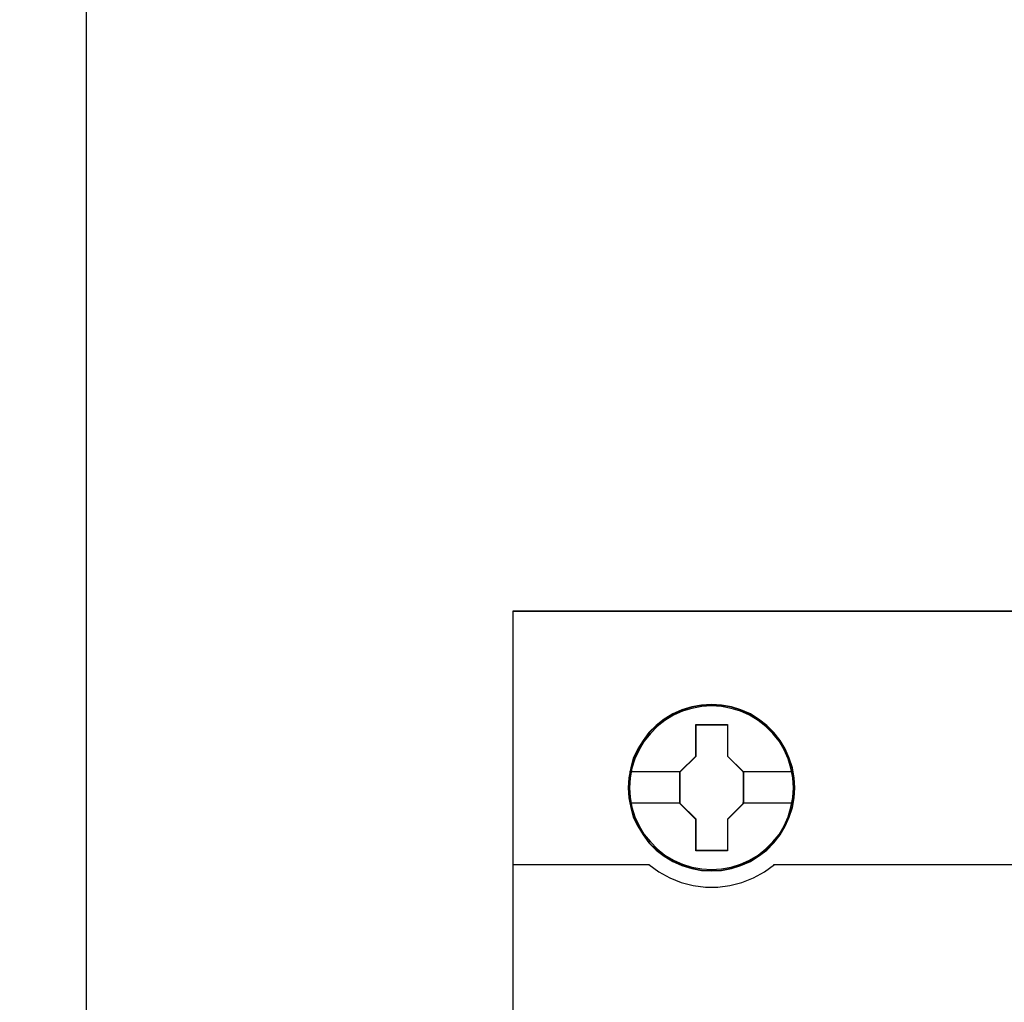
# Model space of a CAD drawing. Header units: millimetres. Extents: x 18084 to 52399, y 38174 to 56392.
# Tile 256 of 256: x 25858 to 25903, y 53879 to 53924. Entities that reach past the tile are written whole.
import ezdxf

# ---------------------------------------------------------------- set-up
doc = ezdxf.new("R2010")
doc.units = ezdxf.units.MM
doc.header["$LTSCALE"] = 100
for name, color, linetype in [('45', 7, 'Continuous'), ('5', 7, 'Continuous'), ('el - schemat', 7, 'Continuous')]:
    doc.layers.add(name, color=color, linetype=linetype)

msp = doc.modelspace()

# ---------------------------------------------------------------- linework, layer by layer
at = {"layer": '45', "color": 7}
for p, q in [((25916.696, 53896.977), (25880.646, 53896.977)), ((25889.668, 53892.737), (25889.209, 53892.714)), ((25889.668, 53892.737), (25889.209, 53892.714)), ((25890.117, 53892.714), (25889.668, 53892.737)), ((25890.117, 53892.714), (25889.668, 53892.737)), ((25887.909, 53892.311), (25887.516, 53892.068)), ((25887.909, 53892.311), (25887.516, 53892.068)), ((25888.324, 53892.499), (25887.909, 53892.311)), ((25888.324, 53892.499), (25887.909, 53892.311)), ((25888.772, 53892.632), (25888.324, 53892.499)), ((25888.772, 53892.632), (25888.324, 53892.499)), ((25889.209, 53892.714), (25888.772, 53892.632)), ((25889.209, 53892.714), (25888.772, 53892.632)), ((25890.57, 53892.632), (25890.117, 53892.714)), ((25890.57, 53892.632), (25890.117, 53892.714)), ((25891.002, 53892.499), (25890.57, 53892.632)), ((25891.002, 53892.499), (25890.57, 53892.632)), ((25891.434, 53892.311), (25891.002, 53892.499)), ((25891.434, 53892.311), (25891.002, 53892.499)), ((25891.804, 53892.068), (25891.434, 53892.311)), ((25891.804, 53892.068), (25891.434, 53892.311)), ((25887.516, 53892.068), (25887.156, 53891.786)), ((25887.516, 53892.068), (25887.156, 53891.786)), ((25888.955, 53891.828), (25890.399, 53891.828)), ((25888.955, 53890.395), (25888.955, 53891.828)), ((25888.955, 53891.828), (25888.955, 53891.828)), ((25888.955, 53891.828), (25890.399, 53891.828)), ((25888.955, 53890.395), (25888.955, 53891.828)), ((25888.955, 53891.828), (25888.955, 53891.828)), ((25888.955, 53891.828), (25888.955, 53891.828)), ((25890.399, 53891.828), (25890.399, 53890.395)), ((25890.399, 53891.828), (25890.399, 53891.828)), ((25890.399, 53891.828), (25890.399, 53890.395)), ((25892.17, 53891.786), (25891.804, 53892.068)), ((25892.17, 53891.786), (25891.804, 53892.068)), ((25886.824, 53891.466), (25886.564, 53891.112)), ((25886.824, 53891.466), (25886.564, 53891.112)), ((25887.156, 53891.786), (25886.824, 53891.466)), ((25887.156, 53891.786), (25886.824, 53891.466)), ((25888.963, 53891.813), (25890.391, 53891.813)), ((25888.963, 53890.388), (25888.963, 53891.813)), ((25888.963, 53891.813), (25888.963, 53891.813)), ((25890.391, 53891.813), (25890.391, 53890.388)), ((25892.496, 53891.466), (25892.17, 53891.786)), ((25892.496, 53891.466), (25892.17, 53891.786)), ((25892.778, 53891.112), (25892.496, 53891.466)), ((25892.778, 53891.112), (25892.496, 53891.466)), ((25886.564, 53891.112), (25886.32, 53890.72)), ((25886.564, 53891.112), (25886.32, 53890.72)), ((25893.016, 53890.72), (25892.778, 53891.112)), ((25893.016, 53890.72), (25892.778, 53891.112)), ((25886.32, 53890.72), (25886.116, 53890.3)), ((25886.32, 53890.72), (25886.116, 53890.3)), ((25893.188, 53890.3), (25893.016, 53890.72)), ((25893.188, 53890.3), (25893.016, 53890.72)), ((25886.116, 53890.3), (25885.999, 53889.869)), ((25886.116, 53890.3), (25885.999, 53889.869)), ((25888.225, 53889.681), (25888.955, 53890.395)), ((25888.225, 53889.681), (25888.955, 53890.395)), ((25888.24, 53889.679), (25888.963, 53890.388)), ((25888.955, 53890.395), (25888.955, 53890.395)), ((25890.391, 53890.388), (25891.097, 53889.679)), ((25890.399, 53890.395), (25891.112, 53889.681)), ((25890.399, 53890.395), (25890.399, 53890.395)), ((25890.399, 53890.395), (25891.112, 53889.681)), ((25893.343, 53889.869), (25893.188, 53890.3)), ((25893.343, 53889.869), (25893.188, 53890.3)), ((25885.999, 53889.869), (25885.911, 53889.41)), ((25885.999, 53889.869), (25885.911, 53889.41)), ((25885.95, 53889.694), (25888.26, 53889.694)), ((25888.225, 53888.248), (25888.225, 53889.681)), ((25888.225, 53888.248), (25888.225, 53889.681)), ((25888.225, 53889.681), (25888.225, 53889.681)), ((25888.24, 53888.253), (25888.24, 53889.679)), ((25891.077, 53889.694), (25893.375, 53889.694)), ((25891.097, 53889.679), (25891.097, 53888.253)), ((25891.112, 53889.681), (25891.112, 53888.248)), ((25891.112, 53889.681), (25891.112, 53889.681)), ((25891.112, 53889.681), (25891.112, 53888.248)), ((25893.415, 53889.41), (25893.343, 53889.869)), ((25893.415, 53889.41), (25893.343, 53889.869)), ((25885.911, 53889.41), (25885.878, 53888.957)), ((25885.911, 53889.41), (25885.878, 53888.957)), ((25893.443, 53888.957), (25893.415, 53889.41)), ((25893.443, 53888.957), (25893.415, 53889.41)), ((25885.878, 53888.957), (25885.911, 53888.504)), ((25885.878, 53888.957), (25885.911, 53888.504)), ((25893.415, 53888.504), (25893.443, 53888.957)), ((25893.415, 53888.504), (25893.443, 53888.957)), ((25893.443, 53888.957), (25893.443, 53888.957)), ((25893.443, 53888.957), (25893.443, 53888.957)), ((25885.911, 53888.504), (25885.999, 53888.062)), ((25885.911, 53888.504), (25885.999, 53888.062)), ((25885.95, 53888.27), (25888.26, 53888.27)), ((25888.963, 53887.533), (25888.24, 53888.253)), ((25891.097, 53888.253), (25890.391, 53887.533)), ((25891.077, 53888.27), (25893.375, 53888.27)), ((25893.343, 53888.062), (25893.415, 53888.504)), ((25893.343, 53888.062), (25893.415, 53888.504)), ((25885.999, 53888.062), (25886.116, 53887.625)), ((25885.999, 53888.062), (25886.116, 53887.625)), ((25888.955, 53887.523), (25888.225, 53888.248)), ((25888.955, 53887.523), (25888.225, 53888.248)), ((25888.225, 53888.248), (25888.225, 53888.248)), ((25891.112, 53888.248), (25890.399, 53887.523)), ((25891.112, 53888.248), (25890.399, 53887.523)), ((25891.112, 53888.248), (25891.112, 53888.248)), ((25893.188, 53887.625), (25893.343, 53888.062)), ((25893.188, 53887.625), (25893.343, 53888.062)), ((25886.116, 53887.625), (25886.32, 53887.211)), ((25886.116, 53887.625), (25886.32, 53887.211)), ((25888.955, 53886.101), (25888.955, 53887.523)), ((25888.955, 53886.101), (25888.955, 53887.523)), ((25888.955, 53887.523), (25888.955, 53887.523)), ((25888.963, 53886.118), (25888.963, 53887.533)), ((25890.391, 53887.533), (25890.391, 53886.118)), ((25890.399, 53887.523), (25890.399, 53886.101)), ((25890.399, 53887.523), (25890.399, 53887.523)), ((25890.399, 53887.523), (25890.399, 53886.101)), ((25893.016, 53887.211), (25893.188, 53887.625)), ((25893.016, 53887.211), (25893.188, 53887.625)), ((25886.32, 53887.211), (25886.564, 53886.819)), ((25886.32, 53887.211), (25886.564, 53886.819)), ((25892.778, 53886.819), (25893.016, 53887.211)), ((25892.778, 53886.819), (25893.016, 53887.211)), ((25886.564, 53886.819), (25886.824, 53886.454)), ((25886.564, 53886.819), (25886.824, 53886.454)), ((25892.496, 53886.454), (25892.778, 53886.819)), ((25892.496, 53886.454), (25892.778, 53886.819)), ((25886.824, 53886.454), (25887.156, 53886.128)), ((25886.824, 53886.454), (25887.156, 53886.128)), ((25887.156, 53886.128), (25887.516, 53885.852)), ((25887.156, 53886.128), (25887.516, 53885.852)), ((25890.399, 53886.101), (25888.955, 53886.101)), ((25890.399, 53886.101), (25888.955, 53886.101)), ((25888.955, 53886.101), (25888.955, 53886.101)), ((25890.391, 53886.118), (25888.963, 53886.118)), ((25890.399, 53886.101), (25890.399, 53886.101)), ((25891.804, 53885.852), (25892.17, 53886.128)), ((25891.804, 53885.852), (25892.17, 53886.128)), ((25892.17, 53886.128), (25892.496, 53886.454)), ((25892.17, 53886.128), (25892.496, 53886.454)), ((25887.516, 53885.852), (25887.909, 53885.614)), ((25887.516, 53885.852), (25887.909, 53885.614)), ((25887.909, 53885.614), (25888.324, 53885.432)), ((25887.909, 53885.614), (25888.324, 53885.432)), ((25891.002, 53885.432), (25891.434, 53885.614)), ((25891.002, 53885.432), (25891.434, 53885.614)), ((25891.434, 53885.614), (25891.804, 53885.852)), ((25891.434, 53885.614), (25891.804, 53885.852)), ((25888.324, 53885.432), (25888.772, 53885.293)), ((25888.324, 53885.432), (25888.772, 53885.293)), ((25888.772, 53885.293), (25889.209, 53885.205)), ((25888.772, 53885.293), (25889.209, 53885.205)), ((25889.209, 53885.205), (25889.668, 53885.183)), ((25889.209, 53885.205), (25889.668, 53885.183)), ((25889.668, 53885.183), (25890.117, 53885.205)), ((25889.668, 53885.183), (25890.117, 53885.205)), ((25890.117, 53885.205), (25890.57, 53885.293)), ((25890.117, 53885.205), (25890.57, 53885.293)), ((25890.57, 53885.293), (25891.002, 53885.432)), ((25890.57, 53885.293), (25891.002, 53885.432))]:
    msp.add_line(p, q, dxfattribs=at)
at = {"layer": '45', "color": 139}
for p, q in [((25916.696, 53896.977), (25880.646, 53896.977)), ((25888.346, 53892.431), (25887.942, 53892.249)), ((25888.778, 53892.564), (25888.346, 53892.431)), ((25889.221, 53892.647), (25888.778, 53892.564)), ((25889.669, 53892.675), (25889.221, 53892.647)), ((25890.117, 53892.647), (25889.669, 53892.675)), ((25890.554, 53892.564), (25890.117, 53892.647)), ((25890.986, 53892.431), (25890.554, 53892.564)), ((25891.39, 53892.249), (25890.986, 53892.431)), ((25887.555, 53892.017), (25887.201, 53891.735)), ((25887.942, 53892.249), (25887.555, 53892.017)), ((25891.777, 53892.017), (25891.39, 53892.249)), ((25892.137, 53891.735), (25891.777, 53892.017)), ((25886.891, 53891.421), (25886.614, 53891.067)), ((25887.201, 53891.735), (25886.891, 53891.421)), ((25892.447, 53891.421), (25892.137, 53891.735)), ((25892.734, 53891.067), (25892.447, 53891.421)), ((25886.614, 53891.067), (25886.376, 53890.686)), ((25892.961, 53890.686), (25892.734, 53891.067)), ((25886.376, 53890.686), (25886.188, 53890.277)), ((25893.149, 53890.277), (25892.961, 53890.686)), ((25886.188, 53890.277), (25886.055, 53889.852)), ((25893.271, 53889.852), (25893.149, 53890.277)), ((25886.055, 53889.852), (25885.978, 53889.41)), ((25893.36, 53889.41), (25893.271, 53889.852)), ((25885.978, 53889.41), (25885.945, 53888.957)), ((25893.393, 53888.957), (25893.36, 53889.41)), ((25885.945, 53888.957), (25885.978, 53888.515)), ((25893.36, 53888.515), (25893.393, 53888.957)), ((25893.393, 53888.957), (25893.393, 53888.957)), ((25885.978, 53888.515), (25886.055, 53888.073)), ((25893.271, 53888.073), (25893.36, 53888.515)), ((25886.055, 53888.073), (25886.188, 53887.647)), ((25893.149, 53887.647), (25893.271, 53888.073)), ((25886.188, 53887.647), (25886.376, 53887.233)), ((25892.961, 53887.233), (25893.149, 53887.647)), ((25886.376, 53887.233), (25886.614, 53886.846)), ((25892.734, 53886.846), (25892.961, 53887.233)), ((25886.614, 53886.846), (25886.891, 53886.504)), ((25886.891, 53886.504), (25887.201, 53886.184)), ((25892.137, 53886.184), (25892.447, 53886.504)), ((25892.447, 53886.504), (25892.734, 53886.846)), ((25887.201, 53886.184), (25887.555, 53885.902)), ((25891.777, 53885.902), (25892.137, 53886.184)), ((25887.555, 53885.902), (25887.942, 53885.675)), ((25887.942, 53885.675), (25888.346, 53885.493)), ((25890.986, 53885.493), (25891.39, 53885.675)), ((25891.39, 53885.675), (25891.777, 53885.902)), ((25880.646, 53885.476), (25886.856, 53885.476)), ((25886.822, 53885.476), (25887.271, 53885.14)), ((25887.271, 53885.14), (25887.769, 53884.872)), ((25888.346, 53885.493), (25888.778, 53885.36)), ((25888.778, 53885.36), (25889.221, 53885.278)), ((25889.221, 53885.278), (25889.669, 53885.25)), ((25889.669, 53885.25), (25890.117, 53885.278)), ((25890.117, 53885.278), (25890.554, 53885.36)), ((25890.554, 53885.36), (25890.986, 53885.493)), ((25891.565, 53884.872), (25892.069, 53885.14)), ((25892.069, 53885.14), (25892.518, 53885.476)), ((25892.484, 53885.476), (25904.861, 53885.476)), ((25887.769, 53884.872), (25888.29, 53884.667)), ((25891.05, 53884.667), (25891.565, 53884.872)), ((25888.29, 53884.667), (25888.828, 53884.519)), ((25888.828, 53884.519), (25889.393, 53884.451)), ((25889.393, 53884.451), (25889.947, 53884.451)), ((25889.947, 53884.451), (25890.501, 53884.519)), ((25890.501, 53884.519), (25891.05, 53884.667))]:
    msp.add_line(p, q, dxfattribs=at)
at = {"layer": '45', "color": 59}
msp.add_line((25916.681, 53896.96), (25880.663, 53896.96), dxfattribs=at)
at = {"layer": '45', "color": 140}
for p, q in [((25889.67, 53892.719), (25889.212, 53892.697)), ((25890.116, 53892.697), (25889.67, 53892.719)), ((25887.917, 53892.296), (25887.526, 53892.054)), ((25888.331, 53892.483), (25887.917, 53892.296)), ((25888.777, 53892.615), (25888.331, 53892.483)), ((25889.212, 53892.697), (25888.777, 53892.615)), ((25890.568, 53892.615), (25890.116, 53892.697)), ((25890.998, 53892.483), (25890.568, 53892.615)), ((25891.427, 53892.296), (25890.998, 53892.483)), ((25891.797, 53892.054), (25891.427, 53892.296)), ((25887.526, 53892.054), (25887.168, 53891.773)), ((25892.16, 53891.773), (25891.797, 53892.054)), ((25886.837, 53891.454), (25886.578, 53891.102)), ((25887.168, 53891.773), (25886.837, 53891.454)), ((25892.485, 53891.454), (25892.16, 53891.773)), ((25892.766, 53891.102), (25892.485, 53891.454)), ((25886.578, 53891.102), (25886.336, 53890.712)), ((25893.003, 53890.712), (25892.766, 53891.102)), ((25886.336, 53890.712), (25886.132, 53890.294)), ((25893.174, 53890.294), (25893.003, 53890.712)), ((25886.132, 53890.294), (25886.016, 53889.865)), ((25893.328, 53889.865), (25893.174, 53890.294)), ((25886.016, 53889.865), (25885.928, 53889.408)), ((25893.4, 53889.408), (25893.328, 53889.865)), ((25885.928, 53889.408), (25885.895, 53888.957)), ((25893.428, 53888.957), (25893.4, 53889.408)), ((25885.895, 53888.957), (25885.928, 53888.506)), ((25893.4, 53888.506), (25893.428, 53888.957)), ((25893.428, 53888.957), (25893.428, 53888.957)), ((25885.928, 53888.506), (25886.016, 53888.066)), ((25893.328, 53888.066), (25893.4, 53888.506)), ((25886.016, 53888.066), (25886.132, 53887.631)), ((25893.174, 53887.631), (25893.328, 53888.066)), ((25886.132, 53887.631), (25886.336, 53887.219)), ((25893.003, 53887.219), (25893.174, 53887.631)), ((25886.336, 53887.219), (25886.578, 53886.828)), ((25892.766, 53886.828), (25893.003, 53887.219)), ((25886.578, 53886.828), (25886.837, 53886.465)), ((25886.837, 53886.465), (25887.168, 53886.141)), ((25892.16, 53886.141), (25892.485, 53886.465)), ((25892.485, 53886.465), (25892.766, 53886.828)), ((25887.168, 53886.141), (25887.526, 53885.866)), ((25891.797, 53885.866), (25892.16, 53886.141)), ((25887.526, 53885.866), (25887.917, 53885.629)), ((25887.917, 53885.629), (25888.331, 53885.448)), ((25890.998, 53885.448), (25891.427, 53885.629)), ((25891.427, 53885.629), (25891.797, 53885.866)), ((25888.331, 53885.448), (25888.777, 53885.31)), ((25888.777, 53885.31), (25889.212, 53885.222)), ((25889.212, 53885.222), (25889.67, 53885.2)), ((25889.67, 53885.2), (25890.116, 53885.222)), ((25890.116, 53885.222), (25890.568, 53885.31)), ((25890.568, 53885.31), (25890.998, 53885.448))]:
    msp.add_line(p, q, dxfattribs=at)
at = {"layer": '5', "color": 59}
msp.add_line((25861.306, 53526.455), (25861.306, 54078.293), dxfattribs=at)
msp.add_lwpolyline([(25861.306, 53524.45), (25861.306, 54078.293), (25861.306, 54240.774), (25853.68, 54240.774), (25852.678, 54240.607), (25851.844, 54240.106), (25851.343, 54239.272), (25851.176, 54238.271), (25851.176, 54228.203), (25851.009, 54227.368), (25850.563, 54226.534), (25849.728, 54225.922), (25848.727, 54225.755), (25847.725, 54225.922), (25846.89, 54226.534), (25846.389, 54227.368), (25846.222, 54228.203), (25846.222, 54238.271), (25846.055, 54239.272), (25845.387, 54240.106), (25844.775, 54240.607), (25843.773, 54240.774), (25829.19, 54240.774), (25829.19, 53524.45)], dxfattribs=at)
at = {"layer": '5', "color": 7}
msp.add_lwpolyline([(25861.303, 53526.455), (25861.303, 54240.774)], dxfattribs=at)
at = {"layer": 'el - schemat', "linetype": 'ByBlock', "lineweight": -2}
msp.add_line((25880.646, 53896.977), (25880.663, 53813.992), dxfattribs=at)

doc.saveas('drawing.dxf')
